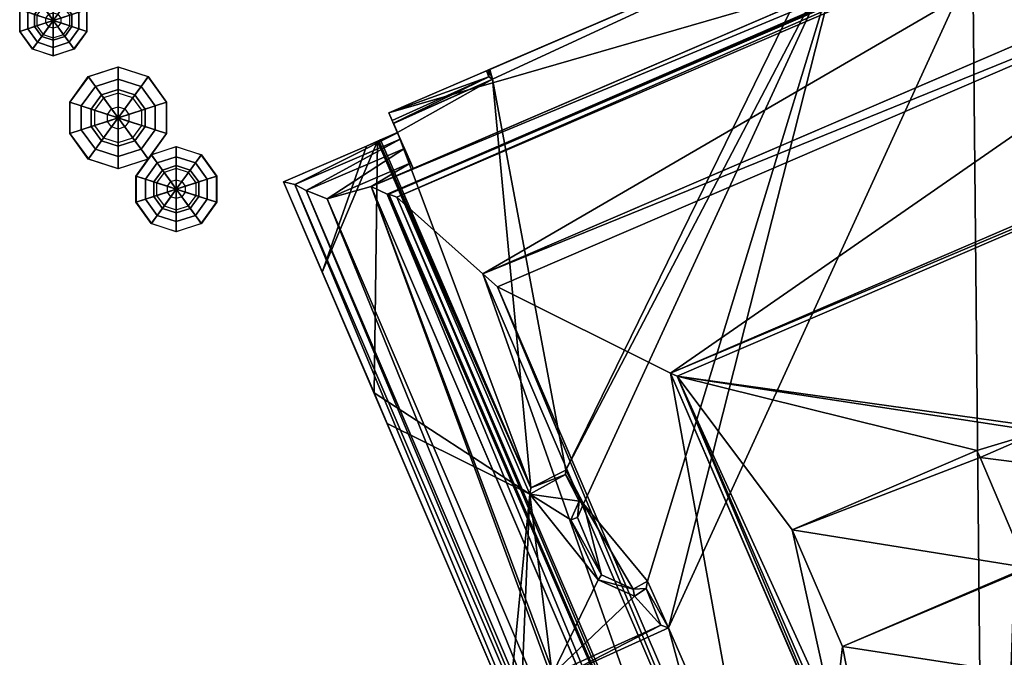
# Model space of a CAD drawing. Header units: metres. Extents: x 530758 to 531158, y 180249 to 180519.
# Tile 8 of 10: x 531096 to 531134, y 180443 to 180468. Entities that reach past the tile are written whole.
import ezdxf

# ---------------------------------------------------------------- set-up
doc = ezdxf.new("R2010")
doc.units = ezdxf.units.M
doc.header["$MEASUREMENT"] = 0
doc.layers.add('Consented', color=2, linetype='Continuous', true_color=0xffff00)
doc.layers.add('Deciduous_Trees_Canopies', color=7, linetype='Continuous', true_color=0x007f00)
doc.layers.add('Deciduous_Trees_Trunks', color=34, linetype='Continuous')

# ---------------------------------------------------------------- blocks, each defined once
blk = doc.blocks.new('tree-deciduous-3dfaces')
at = {"layer": 'Deciduous_Trees_Canopies'}
for points in [[(0, 0.399, 0.841), (-0.235, 0.323, 0.841), (-0.308, 0.424, 0.662), (0, 0.524, 0.662)], [(-0.308, 0.424, 0.662), (0, 0.524, 0.662), (0, 0.522, 0.485), (-0.307, 0.422, 0.485)], [(0, 0.522, 0.485), (-0.307, 0.422, 0.485), (-0.235, 0.323, 0.349), (0, 0.399, 0.349)], [(0.235, 0.323, 0.841), (0, 0.399, 0.841), (0, 0.524, 0.662), (0.308, 0.424, 0.662)], [(0, 0.524, 0.662), (0.308, 0.424, 0.662), (0.307, 0.422, 0.485), (0, 0.522, 0.485)], [(0.307, 0.422, 0.485), (0, 0.522, 0.485), (0, 0.399, 0.349), (0.235, 0.323, 0.349)], [(-0.235, 0.323, 0.841), (-0.38, 0.123, 0.841), (-0.498, 0.162, 0.662), (-0.308, 0.424, 0.662)], [(-0.498, 0.162, 0.662), (-0.308, 0.424, 0.662), (-0.307, 0.422, 0.485), (-0.496, 0.161, 0.485)], [(-0.307, 0.422, 0.485), (-0.496, 0.161, 0.485), (-0.38, 0.123, 0.349), (-0.235, 0.323, 0.349)], [(0.38, 0.123, 0.841), (0.235, 0.323, 0.841), (0.308, 0.424, 0.662), (0.498, 0.162, 0.662)], [(0.496, 0.161, 0.485), (0.307, 0.422, 0.485), (0.235, 0.323, 0.349), (0.38, 0.123, 0.349)], [(0.308, 0.424, 0.662), (0.498, 0.162, 0.662), (0.496, 0.161, 0.485), (0.307, 0.422, 0.485)], [(-0.277, 0.09, 0.924), (-0.171, 0.236, 0.924), (-0.235, 0.323, 0.841), (-0.38, 0.123, 0.841)], [(-0.38, 0.123, 0.349), (-0.235, 0.323, 0.349), (-0.15, 0.207, 0.281), (-0.243, 0.079, 0.281)], [(-0.171, 0.236, 0.924), (0, 0.291, 0.924), (0, 0.399, 0.841), (-0.235, 0.323, 0.841)], [(-0.235, 0.323, 0.349), (0, 0.399, 0.349), (0, 0.255, 0.281), (-0.15, 0.207, 0.281)], [(0, 0.291, 0.924), (0.171, 0.236, 0.924), (0.235, 0.323, 0.841), (0, 0.399, 0.841)], [(0, 0.399, 0.349), (0.235, 0.323, 0.349), (0.15, 0.207, 0.281), (0, 0.255, 0.281)], [(0.235, 0.323, 0.349), (0.38, 0.123, 0.349), (0.243, 0.079, 0.281), (0.15, 0.207, 0.281)], [(0.171, 0.236, 0.924), (0.277, 0.09, 0.924), (0.38, 0.123, 0.841), (0.235, 0.323, 0.841)], [(-0.11, 0.036, 1), (-0.068, 0.093, 1), (-0.171, 0.236, 0.924), (-0.277, 0.09, 0.924)], [(-0.15, 0.207, 0.281), (-0.243, 0.079, 0.281), (0, 0, 0.281)], [(-0.068, 0.093, 1), (0, 0.115, 1), (0, 0.291, 0.924), (-0.171, 0.236, 0.924)], [(0, 0.255, 0.281), (-0.15, 0.207, 0.281), (0, 0, 0.281)], [(0, 0.115, 1), (0.068, 0.093, 1), (0.171, 0.236, 0.924), (0, 0.291, 0.924)], [(0.15, 0.207, 0.281), (0, 0.255, 0.281), (0, 0, 0.281)], [(0.243, 0.079, 0.281), (0.15, 0.207, 0.281), (0, 0, 0.281)], [(0.068, 0.093, 1), (0.11, 0.036, 1), (0.277, 0.09, 0.924), (0.171, 0.236, 0.924)], [(-0.38, 0.123, 0.841), (-0.38, -0.123, 0.841), (-0.498, -0.162, 0.662), (-0.498, 0.162, 0.662)], [(-0.498, -0.162, 0.662), (-0.498, 0.162, 0.662), (-0.496, 0.161, 0.485), (-0.496, -0.161, 0.485)], [(-0.496, 0.161, 0.485), (-0.496, -0.161, 0.485), (-0.38, -0.123, 0.349), (-0.38, 0.123, 0.349)], [(-0.277, -0.09, 0.924), (-0.277, 0.09, 0.924), (-0.38, 0.123, 0.841), (-0.38, -0.123, 0.841)], [(-0.38, -0.123, 0.349), (-0.38, 0.123, 0.349), (-0.243, 0.079, 0.281), (-0.243, -0.079, 0.281)], [(0, 0.115, 1), (0, 0, 1), (-0.068, 0.093, 1)], [(0.068, 0.093, 1), (0, 0, 1), (0, 0.115, 1)], [(0.38, 0.123, 0.349), (0.38, -0.123, 0.349), (0.243, -0.079, 0.281), (0.243, 0.079, 0.281)], [(0.277, 0.09, 0.924), (0.277, -0.09, 0.924), (0.38, -0.123, 0.841), (0.38, 0.123, 0.841)], [(0.38, -0.123, 0.841), (0.38, 0.123, 0.841), (0.498, 0.162, 0.662), (0.498, -0.162, 0.662)], [(0.496, -0.161, 0.485), (0.496, 0.161, 0.485), (0.38, 0.123, 0.349), (0.38, -0.123, 0.349)], [(0.498, 0.162, 0.662), (0.498, -0.162, 0.662), (0.496, -0.161, 0.485), (0.496, 0.161, 0.485)], [(-0.11, -0.036, 1), (-0.11, 0.036, 1), (-0.277, 0.09, 0.924), (-0.277, -0.09, 0.924)], [(-0.243, 0.079, 0.281), (-0.243, -0.079, 0.281), (0, 0, 0.281)], [(-0.15, -0.207, 0.281), (0, -0.255, 0.281), (0, 0, 0.281)], [(-0.068, 0.093, 1), (0, 0, 1), (-0.11, 0.036, 1)], [(-0.11, 0.036, 1), (0, 0, 1), (-0.11, -0.036, 1)], [(-0.068, -0.093, 1), (0, 0, 1), (0, -0.115, 1)], [(0.11, 0.036, 1), (0, 0, 1), (0.068, 0.093, 1)], [(0.243, -0.079, 0.281), (0.243, 0.079, 0.281), (0, 0, 0.281)], [(0.11, -0.036, 1), (0, 0, 1), (0.11, 0.036, 1)], [(0, -0.115, 1), (0, 0, 1), (0.068, -0.093, 1)], [(0, -0.255, 0.281), (0.15, -0.207, 0.281), (0, 0, 0.281)], [(0.068, -0.093, 1), (0, 0, 1), (0.11, -0.036, 1)], [(0.15, -0.207, 0.281), (0.243, -0.079, 0.281), (0, 0, 0.281)], [(0.11, 0.036, 1), (0.11, -0.036, 1), (0.277, -0.09, 0.924), (0.277, 0.09, 0.924)], [(-0.235, -0.323, 0.349), (-0.38, -0.123, 0.349), (-0.243, -0.079, 0.281), (-0.15, -0.207, 0.281)], [(-0.171, -0.236, 0.924), (-0.277, -0.09, 0.924), (-0.38, -0.123, 0.841), (-0.235, -0.323, 0.841)], [(-0.068, -0.093, 1), (-0.11, -0.036, 1), (-0.277, -0.09, 0.924), (-0.171, -0.236, 0.924)], [(-0.243, -0.079, 0.281), (-0.15, -0.207, 0.281), (0, 0, 0.281)], [(0, -0.115, 1), (-0.068, -0.093, 1), (-0.171, -0.236, 0.924), (0, -0.291, 0.924)], [(-0.11, -0.036, 1), (0, 0, 1), (-0.068, -0.093, 1)], [(0.068, -0.093, 1), (0, -0.115, 1), (0, -0.291, 0.924), (0.171, -0.236, 0.924)], [(0.11, -0.036, 1), (0.068, -0.093, 1), (0.171, -0.236, 0.924), (0.277, -0.09, 0.924)], [(0.38, -0.123, 0.349), (0.235, -0.323, 0.349), (0.15, -0.207, 0.281), (0.243, -0.079, 0.281)], [(0.277, -0.09, 0.924), (0.171, -0.236, 0.924), (0.235, -0.323, 0.841), (0.38, -0.123, 0.841)], [(-0.38, -0.123, 0.841), (-0.235, -0.323, 0.841), (-0.308, -0.424, 0.662), (-0.498, -0.162, 0.662)], [(-0.308, -0.424, 0.662), (-0.498, -0.162, 0.662), (-0.496, -0.161, 0.485), (-0.307, -0.422, 0.485)], [(-0.496, -0.161, 0.485), (-0.307, -0.422, 0.485), (-0.235, -0.323, 0.349), (-0.38, -0.123, 0.349)], [(0.235, -0.323, 0.841), (0.38, -0.123, 0.841), (0.498, -0.162, 0.662), (0.308, -0.424, 0.662)], [(0.307, -0.422, 0.485), (0.496, -0.161, 0.485), (0.38, -0.123, 0.349), (0.235, -0.323, 0.349)], [(0.498, -0.162, 0.662), (0.308, -0.424, 0.662), (0.307, -0.422, 0.485), (0.496, -0.161, 0.485)], [(0, -0.399, 0.349), (-0.235, -0.323, 0.349), (-0.15, -0.207, 0.281), (0, -0.255, 0.281)], [(0, -0.291, 0.924), (-0.171, -0.236, 0.924), (-0.235, -0.323, 0.841), (0, -0.399, 0.841)], [(0.235, -0.323, 0.349), (0, -0.399, 0.349), (0, -0.255, 0.281), (0.15, -0.207, 0.281)], [(0.171, -0.236, 0.924), (0, -0.291, 0.924), (0, -0.399, 0.841), (0.235, -0.323, 0.841)], [(-0.235, -0.323, 0.841), (0, -0.399, 0.841), (0, -0.524, 0.662), (-0.308, -0.424, 0.662)], [(-0.307, -0.422, 0.485), (0, -0.522, 0.485), (0, -0.399, 0.349), (-0.235, -0.323, 0.349)], [(0, -0.399, 0.841), (0.235, -0.323, 0.841), (0.308, -0.424, 0.662), (0, -0.524, 0.662)], [(0, -0.522, 0.485), (0.307, -0.422, 0.485), (0.235, -0.323, 0.349), (0, -0.399, 0.349)], [(0, -0.524, 0.662), (-0.308, -0.424, 0.662), (-0.307, -0.422, 0.485), (0, -0.522, 0.485)], [(0.308, -0.424, 0.662), (0, -0.524, 0.662), (0, -0.522, 0.485), (0.307, -0.422, 0.485)]]:
    blk.add_3dface(points, dxfattribs=at)
at = {"layer": 'Deciduous_Trees_Trunks'}
for points in [[(-0.021, 0.007, 0.5), (0, 0, 0.5), (-0.013, 0.018, 0.5)], [(-0.013, 0.018), (-0.021, 0.007), (0, 0)], [(-0.021, 0.007, 0.5), (-0.013, 0.018, 0.5), (-0.013, 0.018), (-0.021, 0.007)], [(-0.021, -0.007, 0.5), (0, 0, 0.5), (-0.021, 0.007, 0.5)], [(-0.021, 0.007), (-0.021, -0.007), (0, 0)], [(-0.021, -0.007, 0.5), (-0.021, 0.007, 0.5), (-0.021, 0.007), (-0.021, -0.007)], [(-0.013, 0.018, 0.5), (0, 0, 0.5), (0, 0.023, 0.5)], [(0, 0.023), (-0.013, 0.018), (0, 0)], [(-0.013, 0.018, 0.5), (0, 0.023, 0.5), (0, 0.023), (-0.013, 0.018)], [(0, -0.023, 0.5), (0, 0, 0.5), (-0.013, -0.018, 0.5)], [(-0.013, -0.018), (0, -0.023), (0, 0)], [(0, 0.023, 0.5), (0, 0, 0.5), (0.013, 0.018, 0.5)], [(0.013, 0.018), (0, 0.023), (0, 0)], [(0, 0.023, 0.5), (0.013, 0.018, 0.5), (0.013, 0.018), (0, 0.023)], [(0.013, 0.018, 0.5), (0, 0, 0.5), (0.021, 0.007, 0.5)], [(0.021, 0.007), (0.013, 0.018), (0, 0)], [(0.021, 0.007, 0.5), (0, 0, 0.5), (0.021, -0.007, 0.5)], [(0.021, -0.007), (0.021, 0.007), (0, 0)], [(0.013, -0.018, 0.5), (0, 0, 0.5), (0, -0.023, 0.5)], [(0, -0.023), (0.013, -0.018), (0, 0)], [(0.021, -0.007, 0.5), (0, 0, 0.5), (0.013, -0.018, 0.5)], [(0.013, -0.018), (0.021, -0.007), (0, 0)], [(0.013, 0.018, 0.5), (0.021, 0.007, 0.5), (0.021, 0.007), (0.013, 0.018)], [(0.021, 0.007, 0.5), (0.021, -0.007, 0.5), (0.021, -0.007), (0.021, 0.007)], [(-0.013, -0.018, 0.5), (0, 0, 0.5), (-0.021, -0.007, 0.5)], [(-0.021, -0.007), (-0.013, -0.018), (0, 0)], [(-0.013, -0.018, 0.5), (-0.021, -0.007, 0.5), (-0.021, -0.007), (-0.013, -0.018)], [(0, -0.023, 0.5), (-0.013, -0.018, 0.5), (-0.013, -0.018), (0, -0.023)], [(0.013, -0.018, 0.5), (0, -0.023, 0.5), (0, -0.023), (0.013, -0.018)], [(0.021, -0.007, 0.5), (0.013, -0.018, 0.5), (0.013, -0.018), (0.021, -0.007)]]:
    blk.add_3dface(points, dxfattribs=at)
blk = doc.blocks.new('1')
at = {"layer": 'Consented'}
for points in [[(531158.441, 180482.481, 51.015), (531145.849, 180477.067, 32.321), (531109.938, 180461.625, 51.015)], [(531143.062, 180475.406, 51.015), (531158.441, 180482.481, 51.015), (531109.938, 180461.625, 51.015)], [(531145.849, 180477.067, 29.716), (531128.75, 180469.719, 29.716), (531109.938, 180461.625, 29.716)], [(531109.938, 180461.625, 51.015), (531145.849, 180477.067, 32.321), (531109.938, 180461.625, 29.716)], [(531109.938, 180461.625, 29.716), (531145.849, 180477.067, 32.321), (531145.849, 180477.067, 29.716)], [(531143.062, 180475.406, 51.015), (531109.938, 180461.625, 51.015), (531110.562, 180461.328, 51.015)], [(531110.562, 180461.328, 51.015), (531143.093, 180475.336, 51.015), (531143.062, 180475.406, 51.015)], [(531110.562, 180461.328, 50.815), (531143.093, 180475.336, 50.815), (531110.562, 180461.328, 51.015)], [(531110.562, 180461.328, 51.015), (531143.093, 180475.336, 50.815), (531143.093, 180475.336, 51.015)], [(531110.562, 180461.328, 50.815), (531110.625, 180461.328, 50.815), (531143.093, 180475.336, 50.815)], [(531143.093, 180475.336, 50.815), (531110.625, 180461.328, 50.815), (531143.122, 180475.271, 50.815)], [(531110.938, 180461.219, 51.815), (531143.122, 180475.271, 51.815), (531110.625, 180461.328, 51.815)], [(531143.122, 180475.271, 50.815), (531110.625, 180461.328, 50.815), (531143.122, 180475.271, 51.815)], [(531143.122, 180475.271, 51.815), (531110.625, 180461.328, 50.815), (531110.625, 180461.328, 51.815)], [(531143.201, 180475.09, 51.815), (531143.122, 180475.271, 51.815), (531110.938, 180461.219, 51.815)], [(531110.938, 180461.219, 50.815), (531143.201, 180475.09, 50.815), (531110.938, 180461.219, 51.815)], [(531110.938, 180461.219, 51.815), (531143.201, 180475.09, 50.815), (531143.201, 180475.09, 51.815)], [(531114.25, 180458.25, 50.815), (531143.201, 180475.09, 50.815), (531110.938, 180461.219, 50.815)], [(531114.25, 180458.25, 50.815), (531144.812, 180471.406, 50.815), (531143.201, 180475.09, 50.815)], [(531110.625, 180464.469, 46.556), (531128.75, 180469.719, 46.556), (531127.812, 180471.875, 46.556)], [(531114.39, 180466.091, 5.432), (531110.625, 180464.469, 46.556), (531127.812, 180471.875, 45.619)], [(531110.625, 180464.469, 46.556), (531127.812, 180471.875, 46.556), (531127.812, 180471.875, 45.619)], [(531145.414, 180471.662, 50.815), (531144.812, 180471.406, 50.815), (531114.25, 180458.25, 50.815)], [(531145.414, 180471.662, 50.815), (531114.25, 180458.25, 50.815), (531145.414, 180471.662, 55.557)], [(531145.414, 180471.662, 55.557), (531114.25, 180458.25, 50.815), (531114.25, 180458.25, 55.557)], [(531145.062, 180470.781, 55.557), (531145.414, 180471.662, 55.557), (531114.25, 180458.25, 55.557)], [(531114.39, 180466.091, 5.432), (531127.812, 180471.875, 45.619), (531127.812, 180471.875, 2.506)], [(531127.812, 180471.875, 2.506), (531114.466, 180466.124, 4.034), (531114.39, 180466.091, 5.432)], [(531114.524, 180466.149, 2.506), (531114.466, 180466.124, 4.034), (531127.812, 180471.875, 2.506)], [(531114.631, 180465.77, 2.506), (531114.524, 180466.149, 2.506), (531127.812, 180471.875, 2.506)], [(531117.451, 180450.675, 2.506), (531114.631, 180465.77, 2.506), (531127.812, 180471.875, 2.506)], [(531117.451, 180450.675, 2.506), (531127.812, 180471.875, 2.506), (531128.148, 180471.108, 2.506)], [(531133.166, 180470.246, 2.506), (531135.64, 180471.24, 2.506), (531133.688, 180416.474, 2.506)], [(531133.688, 180416.474, 2.506), (531135.64, 180471.24, 2.506), (531147.265, 180414.45, 2.506)], [(531128.148, 180471.108, 2.506), (531118.13, 180449.384, 2.506), (531117.451, 180450.675, 2.506)], [(531128.148, 180471.108, 2.506), (531120.605, 180446.392, 2.506), (531118.13, 180449.384, 2.506)], [(531121.416, 180444.591, 2.506), (531120.605, 180446.392, 2.506), (531128.148, 180471.108, 2.506)], [(531128.148, 180471.108, 2.506), (531133.166, 180470.246, 2.506), (531121.416, 180444.591, 2.506)], [(531145.062, 180470.781, 55.557), (531114.25, 180458.25, 55.557), (531114.812, 180457.75, 55.557)], [(531114.812, 180457.75, 54.687), (531145.062, 180470.781, 54.687), (531114.812, 180457.75, 55.557)], [(531114.812, 180457.75, 55.557), (531145.062, 180470.781, 54.687), (531145.062, 180470.781, 55.557)], [(531121.5, 180454.422, 54.687), (531145.062, 180470.781, 54.687), (531114.812, 180457.75, 54.687)], [(531147.312, 180465.531, 54.687), (531145.062, 180470.781, 54.687), (531121.5, 180454.422, 54.687)], [(531121.416, 180444.591, 2.506), (531133.166, 180470.246, 2.506), (531133.688, 180416.474, 2.506)], [(531109.938, 180461.625, 29.716), (531128.75, 180469.719, 29.716), (531111.562, 180462.328, 29.716)], [(531111.562, 180462.328, 46.556), (531128.75, 180469.719, 46.556), (531110.625, 180464.469, 46.556)], [(531128.75, 180469.719, 29.716), (531128.75, 180469.719, 45.356), (531111.562, 180462.328, 29.716)], [(531111.562, 180462.328, 29.716), (531128.75, 180469.719, 45.356), (531111.562, 180462.328, 46.556)], [(531111.562, 180462.328, 46.556), (531128.75, 180469.719, 45.356), (531128.75, 180469.719, 46.556)], [(531114.483, 180465.856, 5.432), (531110.625, 180464.469, 5.432), (531114.39, 180466.091, 5.432)], [(531110.625, 180464.469, 5.432), (531110.625, 180464.469, 46.556), (531114.39, 180466.091, 5.432)], [(531114.39, 180466.091, 5.432), (531114.466, 180466.124, 4.034), (531114.483, 180465.856, 5.432)], [(531114.524, 180466.149, 2.506), (531114.631, 180465.77, 2.506), (531114.466, 180466.124, 4.034)], [(531114.466, 180466.124, 4.034), (531114.631, 180465.77, 2.506), (531114.483, 180465.856, 5.432)], [(531110.752, 180464.18, 5.432), (531110.625, 180464.469, 5.432), (531114.483, 180465.856, 5.432)], [(531110.799, 180464.072, 2.939), (531110.752, 180464.18, 5.432), (531114.483, 180465.856, 5.432)], [(531114.631, 180465.77, 2.506), (531110.799, 180464.072, 2.939), (531114.483, 180465.856, 5.432)], [(531110.807, 180464.053, 2.506), (531110.799, 180464.072, 2.939), (531114.631, 180465.77, 2.506)], [(531110.959, 180463.706, 2.506), (531110.807, 180464.053, 2.506), (531114.631, 180465.77, 2.506)], [(531116.098, 180449.995, 2.506), (531110.959, 180463.706, 2.506), (531114.631, 180465.77, 2.506)], [(531116.098, 180449.995, 2.506), (531114.631, 180465.77, 2.506), (531117.451, 180450.675, 2.506)], [(531121.5, 180454.422, 50.815), (531121.5, 180454.422, 54.687), (531147.938, 180465.797, 50.815)], [(531147.938, 180465.797, 50.815), (531121.5, 180454.422, 54.687), (531147.938, 180465.797, 55.557)], [(531147.938, 180465.797, 55.557), (531121.5, 180454.422, 54.687), (531121.5, 180454.422, 58.771)], [(531147.938, 180465.797, 55.557), (531121.5, 180454.422, 58.771), (531147.938, 180465.797, 58.453)], [(531147.938, 180465.797, 58.453), (531121.5, 180454.422, 58.771), (531147.938, 180465.797, 58.771)], [(531147.812, 180465.516, 58.771), (531147.938, 180465.797, 58.771), (531121.5, 180454.422, 58.771)], [(531147.938, 180465.797, 50.815), (531147.312, 180465.531, 50.815), (531121.5, 180454.422, 50.815)], [(531121.5, 180454.422, 50.815), (531147.312, 180465.531, 50.815), (531121.5, 180454.422, 54.687)], [(531121.5, 180454.422, 54.687), (531147.312, 180465.531, 50.815), (531147.312, 180465.531, 54.687)], [(531147.812, 180465.516, 58.771), (531121.5, 180454.422, 58.771), (531121.75, 180454.312, 58.771)], [(531121.75, 180454.312, 58.514), (531147.812, 180465.516, 58.514), (531121.75, 180454.312, 58.771)], [(531121.75, 180454.312, 58.771), (531147.812, 180465.516, 58.514), (531147.812, 180465.516, 58.771)], [(531136.062, 180452.297, 58.514), (531147.812, 180465.516, 58.514), (531121.75, 180454.312, 58.514)], [(531110.752, 180464.18, 5.432), (531110.96, 180463.703, 31.556), (531110.625, 180464.469, 5.432)], [(531110.625, 180464.469, 5.432), (531110.96, 180463.703, 31.556), (531110.625, 180464.469, 46.556)], [(531110.625, 180464.469, 46.556), (531110.96, 180463.703, 31.556), (531111.068, 180463.456, 31.556)], [(531110.625, 180464.469, 46.556), (531111.068, 180463.456, 31.556), (531111.562, 180462.328, 46.556)], [(531110.799, 180464.072, 2.939), (531110.959, 180463.706, 4.346), (531110.752, 180464.18, 5.432)], [(531110.752, 180464.18, 5.432), (531110.959, 180463.706, 4.346), (531110.96, 180463.703, 31.556)], [(531110.807, 180464.053, 2.506), (531110.959, 180463.706, 4.346), (531110.799, 180464.072, 2.939)], [(531110.959, 180463.706, 2.506), (531110.959, 180463.706, 4.346), (531110.807, 180464.053, 2.506)], [(531110.96, 180463.703, 31.556), (531109.761, 180463.188, 5.432), (531106.562, 180461.812, 31.556)], [(531106.562, 180461.812, 31.556), (531107, 180461.703, 31.556), (531110.96, 180463.703, 31.556)], [(531110.96, 180463.703, 31.556), (531107, 180461.703, 31.556), (531111.068, 180463.456, 31.556)], [(531110.96, 180463.703, 31.556), (531110.189, 180463.372, 5.427), (531109.761, 180463.188, 5.432)], [(531110.96, 180463.703, 4.346), (531110.193, 180463.373, 5.334), (531110.189, 180463.372, 5.427)], [(531110.96, 180463.703, 4.346), (531110.189, 180463.372, 5.427), (531110.96, 180463.703, 31.556)], [(531110.233, 180463.39, 4.346), (531110.193, 180463.373, 5.334), (531110.96, 180463.703, 4.346)], [(531110.232, 180463.393, 4.346), (531110.233, 180463.39, 4.346), (531110.959, 180463.706, 4.346)], [(531110.232, 180463.393, 4.346), (531110.959, 180463.706, 4.346), (531110.305, 180463.424, 2.506)], [(531110.959, 180463.706, 4.346), (531110.233, 180463.39, 4.346), (531110.96, 180463.703, 4.346)], [(531110.305, 180463.424, 2.506), (531110.959, 180463.706, 2.506), (531116.098, 180449.995, 2.506)], [(531110.305, 180463.424, 2.506), (531110.959, 180463.706, 4.346), (531110.959, 180463.706, 2.506)], [(531110.959, 180463.706, 4.346), (531110.96, 180463.703, 4.346), (531110.96, 180463.703, 31.556)], [(531107, 180461.703, 29.716), (531111.068, 180463.456, 29.716), (531107, 180461.703, 31.556)], [(531107, 180461.703, 31.556), (531111.068, 180463.456, 29.716), (531111.068, 180463.456, 31.556)], [(531107.438, 180461.469, 29.716), (531111.068, 180463.456, 29.716), (531107, 180461.703, 29.716)], [(531111.225, 180463.099, 29.716), (531111.068, 180463.456, 29.716), (531107.438, 180461.469, 29.716)], [(531109.761, 180463.188, 5.432), (531110.189, 180463.372, 5.427), (531108.058, 180458.319, 5.432)], [(531108.058, 180458.319, 5.432), (531110.189, 180463.372, 5.427), (531110.053, 180453.662, 5.383)], [(531110.053, 180453.662, 5.383), (531110.189, 180463.372, 5.427), (531116.065, 180449.755, 5.282)], [(531110.189, 180463.372, 5.427), (531110.193, 180463.373, 5.334), (531116.065, 180449.755, 5.282)], [(531110.193, 180463.373, 5.334), (531110.233, 180463.39, 4.346), (531116.098, 180449.995, 2.506)], [(531116.065, 180449.755, 5.282), (531110.193, 180463.373, 5.334), (531116.098, 180449.995, 2.506)], [(531110.305, 180463.424, 2.506), (531110.233, 180463.39, 4.346), (531110.232, 180463.393, 4.346)], [(531116.098, 180449.995, 2.506), (531110.233, 180463.39, 4.346), (531110.305, 180463.424, 2.506)], [(531111.562, 180462.328, 46.556), (531111.068, 180463.456, 31.556), (531111.225, 180463.099, 32.321)], [(531111.068, 180463.456, 29.716), (531111.225, 180463.099, 29.716), (531111.068, 180463.456, 31.556)], [(531111.068, 180463.456, 31.556), (531111.225, 180463.099, 29.716), (531111.225, 180463.099, 32.321)], [(531106.562, 180461.812, 5.432), (531109.761, 180463.188, 5.432), (531108.058, 180458.319, 5.432)], [(531106.562, 180461.812, 31.556), (531109.761, 180463.188, 5.432), (531106.562, 180461.812, 5.432)], [(531108.25, 180461.156, 32.321), (531111.225, 180463.099, 32.321), (531107.438, 180461.469, 32.321)], [(531111.225, 180463.099, 29.716), (531107.438, 180461.469, 29.716), (531111.225, 180463.099, 32.321)], [(531111.225, 180463.099, 32.321), (531107.438, 180461.469, 29.716), (531107.438, 180461.469, 32.321)], [(531111.469, 180462.542, 32.321), (531111.225, 180463.099, 32.321), (531108.25, 180461.156, 32.321)], [(531111.562, 180462.328, 46.556), (531111.225, 180463.099, 32.321), (531111.469, 180462.542, 32.321)], [(531108.25, 180461.156, 29.716), (531111.469, 180462.542, 29.716), (531108.25, 180461.156, 32.321)], [(531108.25, 180461.156, 32.321), (531111.469, 180462.542, 29.716), (531111.469, 180462.542, 32.321)], [(531111.469, 180462.542, 29.716), (531108.25, 180461.156, 29.716), (531109.938, 180461.625, 29.716)], [(531109.938, 180461.625, 29.716), (531111.562, 180462.328, 29.716), (531111.469, 180462.542, 29.716)], [(531111.469, 180462.542, 29.716), (531111.562, 180462.328, 29.716), (531111.469, 180462.542, 32.321)], [(531111.469, 180462.542, 32.321), (531111.562, 180462.328, 29.716), (531111.562, 180462.328, 46.556)], [(531106.562, 180461.812, 5.432), (531108.058, 180458.319, 5.432), (531106.562, 180461.812, 31.556)], [(531106.562, 180461.812, 31.556), (531108.058, 180458.319, 5.432), (531110.053, 180453.662, 5.383)], [(531106.562, 180461.812, 31.556), (531110.053, 180453.662, 5.383), (531110.557, 180452.484, 5.363)], [(531110.557, 180452.484, 5.363), (531115.256, 180441.511, 5.084), (531106.562, 180461.812, 31.556)], [(531106.562, 180461.812, 31.556), (531115.256, 180441.511, 5.084), (531120.688, 180428.828, 31.556)], [(531120.688, 180428.828, 31.556), (531107, 180461.703, 31.556), (531106.562, 180461.812, 31.556)], [(531120.688, 180428.828, 31.556), (531120.938, 180429.266, 31.556), (531107, 180461.703, 31.556)], [(531120.938, 180429.266, 29.716), (531107, 180461.703, 29.716), (531120.938, 180429.266, 31.556)], [(531120.938, 180429.266, 31.556), (531107, 180461.703, 29.716), (531107, 180461.703, 31.556)], [(531107.438, 180461.469, 29.716), (531107, 180461.703, 29.716), (531120.938, 180429.266, 29.716)], [(531108.25, 180461.156, 32.321), (531107.438, 180461.469, 32.321), (531120.938, 180429.891, 32.321)], [(531107.438, 180461.469, 29.716), (531120.938, 180429.891, 29.716), (531107.438, 180461.469, 32.321)], [(531107.438, 180461.469, 32.321), (531120.938, 180429.891, 29.716), (531120.938, 180429.891, 32.321)], [(531120.938, 180429.266, 29.716), (531120.938, 180429.891, 29.716), (531107.438, 180461.469, 29.716)], [(531109.938, 180461.625, 29.716), (531108.25, 180461.156, 29.716), (531121.375, 180430.5, 29.716)], [(531123.003, 180431.19, 32.321), (531123.5, 180430.031, 51.015), (531109.938, 180461.625, 51.015)], [(531123.003, 180431.19, 32.321), (531109.938, 180461.625, 51.015), (531109.938, 180461.625, 29.716)], [(531109.938, 180461.625, 29.716), (531123.003, 180431.19, 29.716), (531123.003, 180431.19, 32.321)], [(531109.938, 180461.625, 29.716), (531121.375, 180430.5, 29.716), (531121.562, 180430.578, 29.716)], [(531121.562, 180430.578, 29.716), (531123.003, 180431.19, 29.716), (531109.938, 180461.625, 29.716)], [(531110.562, 180461.328, 51.015), (531109.938, 180461.625, 51.015), (531123.5, 180430.031, 51.015)], [(531123.812, 180430.672, 50.815), (531110.562, 180461.328, 50.815), (531123.812, 180430.672, 51.015)], [(531123.812, 180430.672, 51.015), (531110.562, 180461.328, 50.815), (531110.562, 180461.328, 51.015)], [(531123.812, 180430.672, 50.815), (531123.75, 180430.938, 50.815), (531110.562, 180461.328, 50.815)], [(531110.562, 180461.328, 50.815), (531123.75, 180430.938, 50.815), (531110.625, 180461.328, 50.815)], [(531110.562, 180461.328, 51.015), (531123.5, 180430.031, 51.015), (531123.812, 180430.672, 51.015)], [(531110.625, 180461.328, 50.815), (531123.75, 180430.938, 50.815), (531110.625, 180461.328, 51.815)], [(531110.625, 180461.328, 51.815), (531123.75, 180430.938, 50.815), (531123.75, 180430.938, 51.815)], [(531110.938, 180461.219, 51.815), (531110.625, 180461.328, 51.815), (531123.75, 180430.938, 51.815)], [(531120.938, 180429.891, 32.321), (531121.375, 180430.5, 32.321), (531108.25, 180461.156, 32.321)], [(531121.375, 180430.5, 29.716), (531108.25, 180461.156, 29.716), (531121.375, 180430.5, 32.321)], [(531121.375, 180430.5, 32.321), (531108.25, 180461.156, 29.716), (531108.25, 180461.156, 32.321)], [(531110.938, 180461.219, 51.815), (531123.75, 180430.938, 51.815), (531123.812, 180431.188, 51.815)], [(531123.812, 180431.188, 50.815), (531110.938, 180461.219, 50.815), (531123.812, 180431.188, 51.815)], [(531123.812, 180431.188, 51.815), (531110.938, 180461.219, 50.815), (531110.938, 180461.219, 51.815)], [(531110.938, 180461.219, 50.815), (531123.812, 180431.188, 50.815), (531114.25, 180458.25, 50.815)], [(531114.25, 180458.25, 50.815), (531125.188, 180432.812, 50.815), (531114.25, 180458.25, 55.557)], [(531114.25, 180458.25, 55.557), (531125.188, 180432.812, 50.815), (531125.188, 180432.812, 55.557)], [(531114.25, 180458.25, 50.815), (531123.812, 180431.188, 50.815), (531125.188, 180432.812, 50.815)], [(531114.812, 180457.75, 55.557), (531114.25, 180458.25, 55.557), (531125.188, 180432.812, 55.557)], [(531125.312, 180433.328, 54.687), (531114.812, 180457.75, 54.687), (531125.312, 180433.328, 55.557)], [(531125.312, 180433.328, 55.557), (531114.812, 180457.75, 54.687), (531114.812, 180457.75, 55.557)], [(531121.5, 180454.422, 54.687), (531114.812, 180457.75, 54.687), (531125.312, 180433.328, 54.687)], [(531114.812, 180457.75, 55.557), (531125.188, 180432.812, 55.557), (531125.312, 180433.328, 55.557)], [(531121.75, 180454.312, 58.771), (531121.5, 180454.422, 58.771), (531129.938, 180434.875, 58.771)], [(531125.312, 180433.328, 54.687), (531129.75, 180435.25, 54.687), (531121.5, 180454.422, 54.687)], [(531129.75, 180435.25, 50.815), (531121.5, 180454.422, 50.815), (531129.75, 180435.25, 54.687)], [(531129.75, 180435.25, 54.687), (531121.5, 180454.422, 50.815), (531121.5, 180454.422, 54.687)], [(531121.5, 180454.422, 50.815), (531129.938, 180434.875, 50.815), (531121.5, 180454.422, 54.687)], [(531121.5, 180454.422, 54.687), (531129.938, 180434.875, 50.815), (531129.938, 180434.875, 55.557)], [(531121.5, 180454.422, 54.687), (531129.938, 180434.875, 55.557), (531121.5, 180454.422, 58.771)], [(531121.5, 180454.422, 58.771), (531129.938, 180434.875, 55.557), (531129.938, 180434.875, 58.771)], [(531129.938, 180434.875, 50.815), (531121.5, 180454.422, 50.815), (531129.75, 180435.25, 50.815)], [(531130.125, 180434.953, 58.514), (531121.75, 180454.312, 58.514), (531130.125, 180434.953, 58.771)], [(531130.125, 180434.953, 58.771), (531121.75, 180454.312, 58.514), (531121.75, 180454.312, 58.771)], [(531121.75, 180454.312, 58.771), (531129.938, 180434.875, 58.771), (531130.125, 180434.953, 58.771)], [(531136.062, 180452.297, 58.514), (531121.75, 180454.312, 58.514), (531135.75, 180452.172, 58.514)], [(531135.75, 180452.172, 58.514), (531121.75, 180454.312, 58.514), (531133.312, 180451.438, 58.514)], [(531130.125, 180434.953, 58.514), (531127.812, 180441.031, 58.514), (531121.75, 180454.312, 58.514)], [(531121.75, 180454.312, 58.514), (531127.812, 180441.031, 58.514), (531126.188, 180448.375, 58.514)], [(531121.75, 180454.312, 58.514), (531126.188, 180448.375, 58.514), (531133.312, 180451.438, 58.514)], [(531110.557, 180452.484, 5.363), (531110.053, 180453.662, 5.383), (531116.065, 180449.755, 5.282)], [(531115.256, 180441.511, 5.084), (531110.557, 180452.484, 5.363), (531116.065, 180449.755, 5.282)], [(531135.75, 180452.172, 58.514), (531133.312, 180451.438, 58.514), (531133.438, 180451.172, 58.514)], [(531135.75, 180452.172, 58.975), (531133.438, 180451.172, 58.975), (531136.375, 180450.797, 58.975)], [(531135.75, 180452.172, 58.514), (531133.438, 180451.172, 58.514), (531135.75, 180452.172, 58.975)], [(531135.75, 180452.172, 58.975), (531133.438, 180451.172, 58.514), (531133.438, 180451.172, 58.975)], [(531133.312, 180451.438, 58.975), (531126.188, 180448.375, 58.975), (531133.438, 180451.172, 58.975)], [(531133.312, 180451.438, 58.514), (531126.188, 180448.375, 58.514), (531133.312, 180451.438, 58.975)], [(531133.312, 180451.438, 58.975), (531126.188, 180448.375, 58.514), (531126.188, 180448.375, 58.975)], [(531133.438, 180451.172, 58.975), (531126.188, 180448.375, 58.975), (531135.25, 180446.922, 58.975)], [(531133.438, 180451.172, 58.514), (531133.312, 180451.438, 58.514), (531133.438, 180451.172, 58.975)], [(531133.438, 180451.172, 58.975), (531133.312, 180451.438, 58.514), (531133.312, 180451.438, 58.975)], [(531136.375, 180450.797, 58.975), (531133.438, 180451.172, 58.975), (531135.25, 180446.922, 58.975)], [(531117.967, 180449.479, 5.282), (531116.065, 180449.755, 5.282), (531117.442, 180450.509, 5.282)], [(531116.065, 180449.755, 5.282), (531116.098, 180449.995, 2.506), (531117.442, 180450.509, 5.282)], [(531116.098, 180449.995, 2.506), (531117.451, 180450.675, 2.506), (531117.442, 180450.509, 5.282)], [(531117.442, 180450.509, 5.282), (531117.451, 180450.675, 2.506), (531118.13, 180449.384, 2.506)], [(531117.967, 180449.479, 5.282), (531117.442, 180450.509, 5.282), (531118.13, 180449.384, 2.506)], [(531115.256, 180441.511, 5.084), (531116.065, 180449.755, 5.282), (531115.68, 180440.522, 5.032)], [(531115.68, 180440.522, 5.032), (531116.065, 180449.755, 5.282), (531116.924, 180442.797, 5.032)], [(531116.924, 180442.797, 5.032), (531116.065, 180449.755, 5.282), (531118.7, 180446.441, 5.032)], [(531118.7, 180446.441, 5.032), (531116.065, 180449.755, 5.282), (531117.652, 180448.764, 5.282)], [(531117.652, 180448.764, 5.282), (531116.065, 180449.755, 5.282), (531117.967, 180449.479, 5.282)], [(531117.899, 180448.856, 2.506), (531117.652, 180448.764, 5.282), (531117.967, 180449.479, 5.282)], [(531117.899, 180448.856, 2.506), (531117.967, 180449.479, 5.282), (531118.13, 180449.384, 2.506)], [(531118.13, 180449.384, 2.506), (531118.827, 180446.644, 2.506), (531117.899, 180448.856, 2.506)], [(531120.605, 180446.392, 2.506), (531120.059, 180446.085, 2.506), (531118.13, 180449.384, 2.506)], [(531118.13, 180449.384, 2.506), (531120.059, 180446.085, 2.506), (531118.827, 180446.644, 2.506)], [(531118.827, 180446.644, 2.506), (531117.652, 180448.764, 5.282), (531117.899, 180448.856, 2.506)], [(531118.7, 180446.441, 5.032), (531117.652, 180448.764, 5.282), (531118.827, 180446.644, 2.506)], [(531126.188, 180448.375, 58.975), (531128.125, 180443.875, 58.975), (531135.25, 180446.922, 58.975)], [(531126.188, 180448.375, 58.514), (531128.125, 180443.875, 58.514), (531126.188, 180448.375, 58.975)], [(531126.188, 180448.375, 58.975), (531128.125, 180443.875, 58.514), (531128.125, 180443.875, 58.975)], [(531127.812, 180441.031, 58.514), (531128.125, 180443.875, 58.514), (531126.188, 180448.375, 58.514)], [(531128.125, 180443.875, 58.514), (531135.25, 180446.922, 58.514), (531128.125, 180443.875, 58.975)], [(531128.125, 180443.875, 58.975), (531135.25, 180446.922, 58.514), (531135.25, 180446.922, 58.975)], [(531135.25, 180446.922, 58.514), (531128.125, 180443.875, 58.514), (531135.25, 180446.875, 58.514)], [(531120.059, 180446.085, 2.506), (531118.7, 180446.441, 5.032), (531118.827, 180446.644, 2.506)], [(531135.25, 180446.875, 58.514), (531128.125, 180443.875, 58.514), (531134.75, 180442.859, 58.514)], [(531120.107, 180445.81, 5.032), (531116.924, 180442.797, 5.032), (531118.7, 180446.441, 5.032)], [(531120.107, 180445.81, 5.032), (531118.7, 180446.441, 5.032), (531120.059, 180446.085, 2.506)], [(531120.059, 180446.085, 2.506), (531120.605, 180446.392, 2.506), (531120.553, 180446.116, 5.032)], [(531120.605, 180446.392, 2.506), (531121.416, 180444.591, 2.506), (531120.553, 180446.116, 5.032)], [(531120.107, 180445.81, 5.032), (531121.12, 180444.699, 5.032), (531116.924, 180442.797, 5.032)], [(531120.107, 180445.81, 5.032), (531120.059, 180446.085, 2.506), (531120.553, 180446.116, 5.032)], [(531120.553, 180446.116, 5.032), (531121.12, 180444.699, 5.032), (531120.107, 180445.81, 5.032)], [(531120.553, 180446.116, 5.032), (531121.416, 180444.591, 2.506), (531121.12, 180444.699, 5.032)], [(531116.924, 180442.797, 5.032), (531121.12, 180444.699, 5.032), (531117.167, 180442.662, 2.506)], [(531117.167, 180442.662, 2.506), (531121.12, 180444.699, 5.032), (531121.416, 180444.591, 2.506)], [(531129.513, 180414.645, 2.506), (531117.167, 180442.662, 2.506), (531121.416, 180444.591, 2.506)], [(531121.416, 180444.591, 2.506), (531133.688, 180416.474, 2.506), (531129.513, 180414.645, 2.506)], [(531128.625, 180441.391, 58.514), (531128.125, 180443.875, 58.514), (531127.812, 180441.031, 58.514)], [(531128.625, 180441.391, 58.514), (531134.75, 180442.859, 58.514), (531128.125, 180443.875, 58.514)]]:
    blk.add_3dface(points, dxfattribs=at)

msp = doc.modelspace()

# ---------------------------------------------------------------- block references
for p, xscale, yscale, zscale in [((531097.676, 180468.034, 4.613), 2.600807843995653, 2.600807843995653, 5.857290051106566), ((531100.181, 180464.276, 5.42), 3.751055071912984, 3.751055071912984, 4.200422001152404), ((531102.424, 180461.524, 5.42), 3.135139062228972, 3.135139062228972, 4.285408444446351)]:
    msp.add_blockref('tree-deciduous-3dfaces', p, dxfattribs=dict(xscale=xscale, yscale=yscale, zscale=zscale))
at = {"layer": 'Consented'}
msp.add_blockref('1', (0, 0), dxfattribs=at)

doc.saveas('drawing.dxf')
